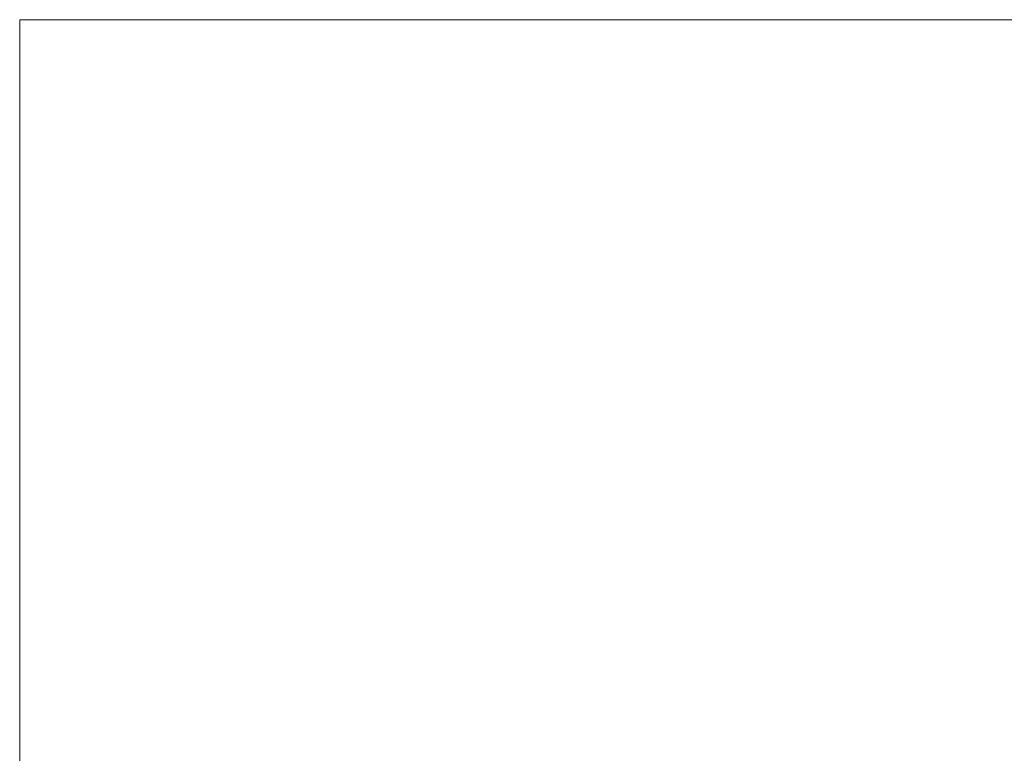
# Model space of a CAD drawing. Extents: x 5346 to 6510, y 24357 to 24612.
# Tile 7 of 18: x 5346 to 5424, y 24552 to 24609. Entities that reach past the tile are written whole.
import ezdxf
from ezdxf.enums import TextEntityAlignment as Align

# ---------------------------------------------------------------- set-up
doc = ezdxf.new("R2010")
doc.units = 0
doc.header["$MEASUREMENT"] = 0
doc.layers.add('B_ANNO_NOPLOT', color=47, linetype='Continuous', lineweight=18, plot=False)
doc.layers.add('B_ANNO_TEXT', color=7, linetype='Continuous', lineweight=18)
doc.styles.add('Annotative', font='calibri.ttf', dxfattribs={"height": 0.0625})

# ---------------------------------------------------------------- blocks, each defined once
blk = doc.blocks.new('*U139')
at = {"layer": 'B_ANNO_NOPLOT', "flags": 128}
blk.add_lwpolyline([(0, 0), (0, 252), (323.928, 252), (323.928, 238.855), (378, 238.855), (378, 40.5), (316.571, 40.5), (316.571, 0)], close=True, dxfattribs=at)
at = {"layer": 'B_ANNO_TEXT', "style": 'Annotative'}
for tag, p in [('NUMB', (319.797, 45.733, 0.842)), ('NAME', (326.372, 45.733, 0.842))]:
    blk.add_attdef(tag, text='', height=1.5, dxfattribs=at).set_placement(p, align=Align.MIDDLE_CENTER)

msp = doc.modelspace()

# ---------------------------------------------------------------- block references
msp.add_blockref('*U139', (5346.317, 24357.096))

doc.saveas('drawing.dxf')
